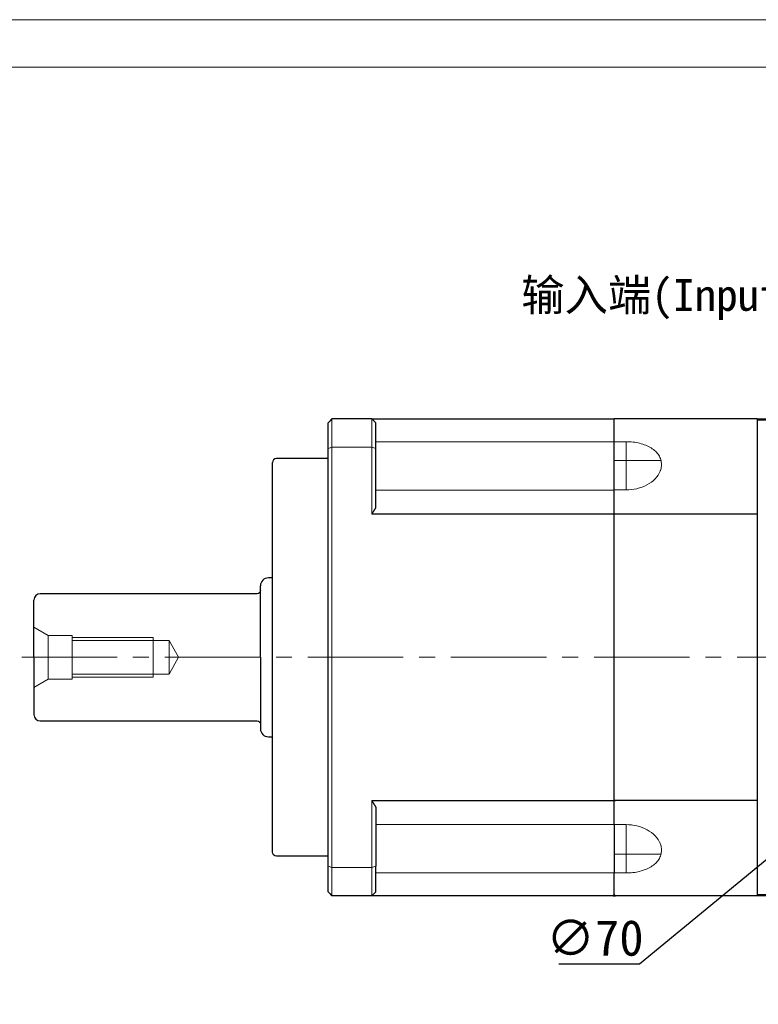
# Model space of a CAD drawing. Header units: millimetres. Extents: x 1384 to 1884, y 1004 to 1358.
# Tile 3 of 8: x 1495 to 1588, y 1234 to 1358. Entities that reach past the tile are written whole.
import ezdxf

# ---------------------------------------------------------------- set-up
doc = ezdxf.new("R2010")
doc.units = ezdxf.units.MM
doc.header["$PDSIZE"] = -5
doc.linetypes.add('JIS_02_2.0', pattern=[3, 2, -1])
doc.linetypes.add('点画线', pattern=[18, 12, -2, 2, -2])
doc.layers.get('0').update_dxf_attribs({"lineweight": 18})
doc.layers.get('Defpoints').update_dxf_attribs({"lineweight": 18})
for name, color, linetype, lineweight in [('7中心线层', 7, '点画线', 18), ('中心线', 7, 'JIS_02_2.0', 13), ('尺寸线', 7, 'Continuous', 18), ('尺寸线层', 3, 'Continuous', 18), ('粗实线', 7, 'Continuous', 50)]:
    doc.layers.add(name, color=color, linetype=linetype, lineweight=lineweight)
doc.styles.add('工程字', font='txt')
doc.dimstyles.new('DIMSTYLE_17', dxfattribs={"dimtxt": 8, "dimasz": 12, "dimexe": 0.18, "dimexo": 0.0625, "dimgap": 0.09, "dimtad": 1, "dimtih": 1, "dimtoh": 1, "dimdec": 3, "dimdsep": 46, "dimtxsty": 'Standard', "dimblk": '_CAXARROW', "dimcen": 0.09, "dimdle": 24, "dimadec": 0, "dimazin": 0, "dimtfac": 0.7, "dimtdec": 3, "dimtofl": 0, "dimtmove": 0, "dimatfit": 3, "dimfxl": 1, "dimtolj": 1, "dimarcsym": 0})
doc.dimstyles.new('副本 ISO-25', dxfattribs={"dimtxt": 5.5, "dimasz": 2.5, "dimexe": 1.25, "dimexo": 0.625, "dimtad": 1, "dimtxsty": '工程字', "dimcen": 2.5, "dimdle": 5, "dimadec": 0, "dimazin": 0, "dimtfac": 1, "dimtmove": 0, "dimatfit": 3, "dimfxl": 1, "dimtolj": 1, "dimarcsym": 0})

# ---------------------------------------------------------------- blocks, each defined once
blk = doc.blocks.new('_CAXARROW')
blk.add_hatch(color=0).paths.add_polyline_path([(0, 0), (-1, 0.125), (-1, -0.125)], flags=0)
blk = doc.blocks.new('*D95')
at = {"layer": 'Defpoints', "color": 0}
for p in [(1646.54, 1300.3), (1592.51, 1255.8)]:
    blk.add_point(p, dxfattribs=at)
at = {"layer": '尺寸线层', "color": 0, "linetype": 'Continuous', "lineweight": -2}
for p, q in [((1619.44, 1278.05), (1619.62, 1278.05)), ((1619.53, 1277.96), (1619.53, 1278.14)), ((1572.69, 1239.47), (1590.19, 1253.89)), ((1562.54, 1239.47), (1572.69, 1239.47))]:
    blk.add_line(p, q, dxfattribs=at)
blk.add_arc((1619.53, 1278.05), 35, 219.1812, 303.4193, dxfattribs=at)
at = {"layer": '尺寸线层', "color": 0, "lineweight": -2, "xscale": 3, "yscale": 3, "zscale": 3, "rotation": 39.47590187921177}
blk.add_blockref('_CAXARROW', (1592.51, 1255.8), dxfattribs=at)
at = {"layer": '尺寸线层', "color": 0, "insert": (1567.1, 1242.72), "char_height": 4.5, "attachment_point": 5, "style": '工程字'}
blk.add_mtext('\\A1;∅70', dxfattribs=at)
blk = doc.blocks.new('_FILLED')
at = {"linetype": 'ByBlock'}
blk.add_hatch(color=0, dxfattribs=at).paths.add_polyline_path([(0, 0), (-1, 0.133), (-1, -0.133)], flags=0)
blk = doc.blocks.new('*D115')
at = {"layer": 'Defpoints', "color": 0}
for p in [(1648.52, 1307.04), (1640.03, 1298.56), (1661.83, 1289.38), (1494.99, 1278.05), (1650.91, 1278.05)]:
    blk.add_point(p, dxfattribs=at)
at = {"layer": '尺寸线层', "color": 0, "lineweight": -2}
for p, q in [((1648.96, 1307.48), (1651.38, 1309.9)), ((1651.54, 1278.05), (1664.57, 1278.05))]:
    blk.add_line(p, q, dxfattribs=at)
blk.add_arc((1619.53, 1278.05), 43.79, 3.2713, 41.7287, dxfattribs=at)
at = {"layer": '尺寸线层', "color": 0}
for points in [[(1652.51, 1307.48), (1651.9, 1306.91), (1650.49, 1309.02)], [(1662.83, 1280.54), (1663.66, 1280.56), (1663.32, 1278.05)]]:
    blk.add_solid(points, dxfattribs=at)
at = {"layer": '尺寸线层', "color": 0, "insert": (1663.1, 1296.1), "char_height": 5.5, "attachment_point": 5, "rotation": 292.5, "style": '工程字'}
blk.add_mtext('\\A1;45%%d', dxfattribs=at)
blk = doc.blocks.new('*D116')
at = {"layer": 'Defpoints', "color": 0}
for p in [(1494.99, 1278.05), (1650.91, 1278.05), (1640.03, 1257.54), (1657.45, 1256.16), (1648.52, 1249.06)]:
    blk.add_point(p, dxfattribs=at)
at = {"layer": '尺寸线层', "color": 0, "lineweight": -2}
for p, q in [((1651.54, 1278.05), (1664.56, 1278.05)), ((1648.96, 1248.62), (1651.37, 1246.2))]:
    blk.add_line(p, q, dxfattribs=at)
blk.add_arc((1619.53, 1278.05), 43.79, 318.2717, 356.7283, dxfattribs=at)
at = {"layer": '尺寸线层', "color": 0}
for points in [[(1663.66, 1275.54), (1662.83, 1275.56), (1663.31, 1278.05)], [(1651.9, 1249.19), (1652.51, 1248.62), (1650.49, 1247.09)]]:
    blk.add_solid(points, dxfattribs=at)
at = {"layer": '尺寸线层', "color": 0, "insert": (1656.86, 1262.59), "char_height": 5.5, "attachment_point": 5, "rotation": 67.5, "style": '工程字'}
blk.add_mtext('\\A1;45%%d', dxfattribs=at)

msp = doc.modelspace()

# ---------------------------------------------------------------- linework, layer by layer
for p, q in [((1534.0257, 1304.5079), (1534.0257, 1308.0504)), ((1539.0257, 1304.5079), (1539.0257, 1308.0504)), ((1587.5253, 1307.9033), (1587.5253, 1308.0504)), ((1592.902, 1307.9033), (1587.5253, 1307.9033)), ((1539.5257, 1305.1838), (1569.5257, 1305.1838)), ((1569.5257, 1305.1849), (1569.5257, 1305.1838)), ((1571.0257, 1305.1849), (1569.5257, 1305.1849)), ((1571.0257, 1302.8004), (1571.0257, 1305.1849)), ((1534.0257, 1304.5079), (1534.0257, 1251.5929)), ((1539.0257, 1304.5079), (1534.0257, 1304.5079)), ((1539.0257, 1296.0781), (1539.0257, 1304.5079)), ((1571.0257, 1302.8004), (1569.5257, 1302.8004)), ((1571.0257, 1299.0717), (1571.0257, 1302.8004)), ((1575.4195, 1302.8004), (1571.0257, 1302.8004)), ((1539.5257, 1299.1045), (1569.5257, 1299.1045)), ((1569.5257, 1299.1059), (1569.5257, 1299.1046)), ((1571.0257, 1299.1059), (1569.5257, 1299.1059)), ((1526.4967, 1288.0504), (1526.4967, 1268.0504)), ((1539.0257, 1251.5929), (1539.0257, 1260.0226)), ((1539.5257, 1256.9962), (1569.5257, 1256.9962)), ((1569.5257, 1256.9962), (1569.5257, 1256.9976)), ((1569.5257, 1256.9976), (1571.0257, 1256.9976)), ((1571.0257, 1257.029), (1571.0257, 1253.3004)), ((1571.0257, 1253.3004), (1569.5257, 1253.3004)), ((1575.4195, 1253.3004), (1571.0257, 1253.3004)), ((1571.0257, 1253.3004), (1571.0257, 1250.9159)), ((1534.0257, 1248.0504), (1534.0257, 1251.5929)), ((1539.0257, 1251.5929), (1534.0257, 1251.5929)), ((1539.0257, 1248.0504), (1539.0257, 1251.5929)), ((1539.5257, 1250.9169), (1569.5257, 1250.9169)), ((1569.5257, 1250.918), (1571.0257, 1250.918)), ((1569.5257, 1250.9169), (1569.5257, 1250.9169)), ((1587.5253, 1248.1974), (1592.902, 1248.1974)), ((1587.5253, 1248.0504), (1587.5253, 1248.1974))]:
    msp.add_line(p, q)
for points in [[(1383.7028, 1004.2336), (1884.3809, 1004.2336), (1884.3809, 1358.2845), (1383.7028, 1358.2845)], [(1413.5051, 1010.194), (1878.4204, 1010.194), (1878.4204, 1352.324), (1413.5051, 1352.324)]]:
    msp.add_lwpolyline(points, close=True)
for points, knots in [([(1575.4742, 1302.32), (1575.4574, 1302.5227), (1575.4239, 1302.9286), (1575.157, 1303.4898), (1574.7424, 1303.9916), (1574.0007, 1304.5571), (1573.0082, 1304.951), (1571.8969, 1305.1557), (1571.3163, 1305.1751), (1571.0257, 1305.1849)], [0, 0, 0, 0, 0.12495663, 0.25029077, 0.37498525, 0.50035684, 0.74914029, 0.8744427, 1, 1, 1, 1]), ([(1575.4195, 1301.8283), (1575.4364, 1301.9167), (1575.4679, 1302.0812), (1575.4722, 1302.2445), (1575.4742, 1302.32)], [0, 0, 0, 0, 0.53729094, 1, 1, 1, 1]), ([(1575.3163, 1301.4828), (1575.1758, 1301.1338), (1574.7619, 1300.5098), (1573.7126, 1299.7143), (1572.4165, 1299.2172), (1571.4994, 1299.1104), (1571.0257, 1299.1059)], [0, 0, 0, 0, 0.26542435, 0.52104108, 0.76614927, 1, 1, 1, 1]), ([(1575.3062, 1301.4551), (1575.3181, 1301.486), (1575.3632, 1301.6098), (1575.3954, 1301.7346), (1575.4195, 1301.8283)], [0, 0, 0, 0, 0.24966665, 1, 1, 1, 1]), ([(1571.0257, 1256.9976), (1571.5018, 1256.993), (1572.4211, 1256.8853), (1573.7185, 1256.3859), (1574.766, 1255.5889), (1575.1785, 1254.9646), (1575.3181, 1254.6156)], [0, 0, 0, 0, 0.23469388, 0.47960258, 0.73496566, 1, 1, 1, 1]), ([(1575.4195, 1254.275), (1575.3956, 1254.3678), (1575.3599, 1254.5066), (1575.3082, 1254.6443), (1575.2895, 1254.6899)], [0, 0, 0, 0, 0.66795137, 1, 1, 1, 1]), ([(1575.4742, 1253.7832), (1575.4722, 1253.8587), (1575.4679, 1254.022), (1575.4364, 1254.1866), (1575.4195, 1254.275)], [0, 0, 0, 0, 0.46269923, 1, 1, 1, 1]), ([(1571.0257, 1250.918), (1571.315, 1250.9276), (1571.8942, 1250.9469), (1573.0049, 1251.1509), (1573.9969, 1251.544), (1574.7396, 1252.1088), (1575.1548, 1252.6097), (1575.4234, 1253.1723), (1575.4572, 1253.5792), (1575.4742, 1253.7832)], [0, 0, 0, 0, 0.12498539, 0.25030311, 0.49920605, 0.6238953, 0.74915796, 0.87423656, 1, 1, 1, 1])]:
    msp.add_open_spline(points, degree=3, knots=knots)
for points in [[(1533.5257, 1304.3182), (1533.6923, 1304.3817), (1533.859, 1304.4449), (1534.0257, 1304.5079)], [(1539.0257, 1304.5079), (1539.1924, 1304.4449), (1539.3591, 1304.3817), (1539.5257, 1304.3182)], [(1539.0257, 1304.5079), (1539.1924, 1304.4449), (1539.3591, 1304.3817), (1539.5257, 1304.3182)], [(1534.0257, 1251.5929), (1533.859, 1251.6559), (1533.6923, 1251.7191), (1533.5257, 1251.7825)], [(1539.5257, 1251.7825), (1539.3591, 1251.7191), (1539.1924, 1251.6559), (1539.0257, 1251.5929)]]:
    msp.add_open_spline(points, degree=3)
at = {"layer": '7中心线层'}
msp.add_line((1494.9944, 1278.0504), (1650.9129, 1278.0504), dxfattribs=at)
at = {"layer": '中心线', "color": 0, "linetype": 'ByBlock'}
for p, q in [((1496.5257, 1281.8396), (1498.3257, 1280.8004)), ((1498.3257, 1280.8004), (1501.3257, 1280.8004)), ((1498.3257, 1280.8004), (1498.3257, 1275.3004)), ((1501.3257, 1280.8004), (1501.3257, 1275.3004)), ((1501.3257, 1280.5504), (1511.5257, 1280.5504)), ((1501.3257, 1280.1504), (1513.5257, 1280.1504)), ((1511.5257, 1280.5504), (1511.5257, 1275.5504)), ((1513.5257, 1280.1504), (1514.7382, 1278.0504)), ((1513.5257, 1280.1504), (1513.5257, 1275.9504)), ((1513.5257, 1275.9504), (1514.7382, 1278.0504)), ((1496.5257, 1274.2611), (1498.3257, 1275.3004)), ((1498.3257, 1275.3004), (1501.3257, 1275.3004)), ((1501.3257, 1275.9504), (1513.5257, 1275.9504)), ((1501.3257, 1275.5504), (1511.5257, 1275.5504))]:
    msp.add_line(p, q, dxfattribs=at)
at = {"layer": '粗实线', "linetype": 'Continuous', "lineweight": 30}
for p, q in [((1533.5257, 1304.3182), (1533.5257, 1307.5504)), ((1539.0257, 1308.0504), (1534.0257, 1308.0504)), ((1539.0257, 1308.0504), (1569.5257, 1308.0504)), ((1539.5257, 1296.8852), (1539.5257, 1307.5504)), ((1569.5257, 1260.0226), (1569.5257, 1308.0504)), ((1587.5253, 1308.0504), (1569.5257, 1308.0504)), ((1587.5253, 1308.0504), (1587.5253, 1296.0781)), ((1587.5253, 1308.0504), (1593.0679, 1308.0504)), ((1587.5253, 1307.9033), (1587.5253, 1296.3206)), ((1533.5257, 1251.7825), (1533.5257, 1304.3182)), ((1526.5257, 1253.5504), (1526.5257, 1302.5504)), ((1533.5257, 1303.0504), (1527.0257, 1303.0504)), ((1569.5257, 1296.0781), (1539.0257, 1296.0781)), ((1587.5253, 1296.0781), (1569.5257, 1296.0781)), ((1587.5253, 1296.0781), (1587.5253, 1260.0226)), ((1587.5253, 1295.7986), (1587.5253, 1260.3021)), ((1526.4969, 1288.0504), (1526.0257, 1288.0504)), ((1526.4967, 1288.0504), (1526.5257, 1288.157)), ((1524.6257, 1286.0504), (1497.3257, 1286.0504)), ((1525.0257, 1278.0504), (1525.0257, 1287.0504)), ((1496.5257, 1278.0504), (1496.5257, 1285.2504)), ((1496.5257, 1278.0504), (1496.5257, 1270.8504)), ((1525.0257, 1278.0504), (1525.0257, 1269.0504)), ((1497.3257, 1270.0504), (1524.6257, 1270.0504)), ((1526.0257, 1268.0504), (1526.4969, 1268.0504)), ((1526.4967, 1268.0504), (1526.5257, 1267.9437)), ((1539.0257, 1260.0226), (1569.5257, 1260.0226)), ((1569.5257, 1260.0226), (1569.6757, 1260.0226)), ((1587.5253, 1260.0226), (1569.5257, 1260.0226)), ((1569.5257, 1256.9948), (1569.5257, 1260.0226)), ((1587.5253, 1260.0226), (1587.5253, 1248.0504)), ((1539.5257, 1259.2156), (1539.5257, 1251.7825)), ((1587.5253, 1259.7801), (1587.5253, 1248.1974)), ((1569.5257, 1256.9948), (1569.5257, 1250.918)), ((1533.5257, 1253.0504), (1527.0257, 1253.0504)), ((1533.5257, 1248.5504), (1533.5257, 1251.7825)), ((1539.5257, 1248.5504), (1539.5257, 1251.7825)), ((1569.5257, 1248.0504), (1569.5257, 1250.918)), ((1539.0257, 1248.0504), (1534.0257, 1248.0504)), ((1569.5257, 1248.0504), (1539.0257, 1248.0504)), ((1569.3757, 1248.0504), (1569.6757, 1248.0504)), ((1587.5253, 1248.0504), (1569.5257, 1248.0504)), ((1593.0679, 1248.0504), (1587.5253, 1248.0504))]:
    msp.add_line(p, q, dxfattribs=at)
for centre, radius, start, end in [((1527.0257, 1302.5504), 0.5, 90, 180), ((1526.0257, 1287.0504), 1, 90, 180), ((1497.3257, 1285.2504), 0.8, 90, 180), ((1497.3257, 1270.8504), 0.8, 180, 270), ((1526.0257, 1269.0504), 1, 180, 270)]:
    msp.add_arc(centre, radius, start, end, dxfattribs=at)
at = {"layer": '粗实线', "linetype": 'Continuous', "lineweight": 30, "extrusion": (0, 0, -1)}
for centre, radius, start, end in [((-1524.6257, 1286.4504), 0.4, 180, 270), ((-1524.6257, 1269.6504), 0.4, 90, 180), ((-1527.0257, 1253.5504), 0.5, 270, 0)]:
    msp.add_arc(centre, radius, start, end, dxfattribs=at)
at = {"layer": '粗实线', "linetype": 'Continuous', "lineweight": 30}
for points in [[(1534.0257, 1308.0504), (1533.859, 1307.8837), (1533.6923, 1307.717), (1533.5257, 1307.5504)], [(1539.5257, 1307.5504), (1539.3591, 1307.717), (1539.1924, 1307.8837), (1539.0257, 1308.0504)], [(1533.5257, 1248.5504), (1533.6923, 1248.3837), (1533.859, 1248.2171), (1534.0257, 1248.0504)], [(1539.0257, 1248.0504), (1539.1924, 1248.2171), (1539.3591, 1248.3837), (1539.5257, 1248.5504)], [(1569.5257, 1248.2004), (1569.4757, 1248.1504), (1569.4257, 1248.1004), (1569.3757, 1248.0504)], [(1569.5257, 1248.2004), (1569.5757, 1248.1504), (1569.6257, 1248.1004), (1569.6757, 1248.0504)]]:
    msp.add_open_spline(points, degree=3, dxfattribs=at)
for points in [[(1539.5257, 1296.8852), (1539.3554, 1296.6184), (1539.1887, 1296.3494), (1539.0257, 1296.0781)], [(1539.0257, 1260.0226), (1539.1887, 1259.7513), (1539.3554, 1259.4823), (1539.5257, 1259.2156)]]:
    msp.add_rational_spline(points, [1, 0.999938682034, 0.999938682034, 1], degree=3, dxfattribs=at)

# ---------------------------------------------------------------- texts
at = {"layer": '尺寸线', "color": 0, "linetype": 'ByBlock', "insert": (1557.8196, 1325.6484), "char_height": 4, "width": 39.380505, "attachment_point": 1, "style": '工程字'}
msp.add_mtext('{\\fKaiTi_GB2312|b0|i0|c134|p49;输入端(Input)\\P}', dxfattribs=at)

# ---------------------------------------------------------------- dimensions: what is measured, and where the dimension line sits
at = {"layer": '尺寸线层'}
for base, line1, line2, picture, middle in [((1661.8256, 1289.3847), ((1640.0315, 1298.5565), (1648.5167, 1307.0418)), ((1494.9944, 1278.0504), (1650.9129, 1278.0504)), '*D115', (1663.1023, 1296.1006)), ((1657.4465, 1256.1566), ((1494.9944, 1278.0504), (1650.9129, 1278.0504)), ((1640.0315, 1257.5443), (1648.5167, 1249.059)), '*D116', (1656.8617, 1262.5851))]:
    dim = msp.add_angular_dim_2l(base=base, line1=line1, line2=line2, dimstyle='副本 ISO-25', dxfattribs=at)
    dim.commit()
    dim.dimension.update_dxf_attribs({"geometry": picture, "text_midpoint": middle})
at = {"layer": '尺寸线层', "linetype": 'Continuous'}
dim = msp.add_diameter_dim_2p(p1=(1646.5416, 1300.3018), p2=(1592.5091, 1255.799), dimstyle='DIMSTYLE_17', override={"dimtxt": 4.5, "dimasz": 3, "dimgap": 1, "dimtxsty": '工程字', "dimtol": 0, "dimldrblk": '_FILLED'}, dxfattribs=at)
dim.commit()
dim.dimension.update_dxf_attribs({"geometry": '*D95', "text_midpoint": (1567.1022, 1239.4731), "dimtype": 163})

doc.saveas('drawing.dxf')
